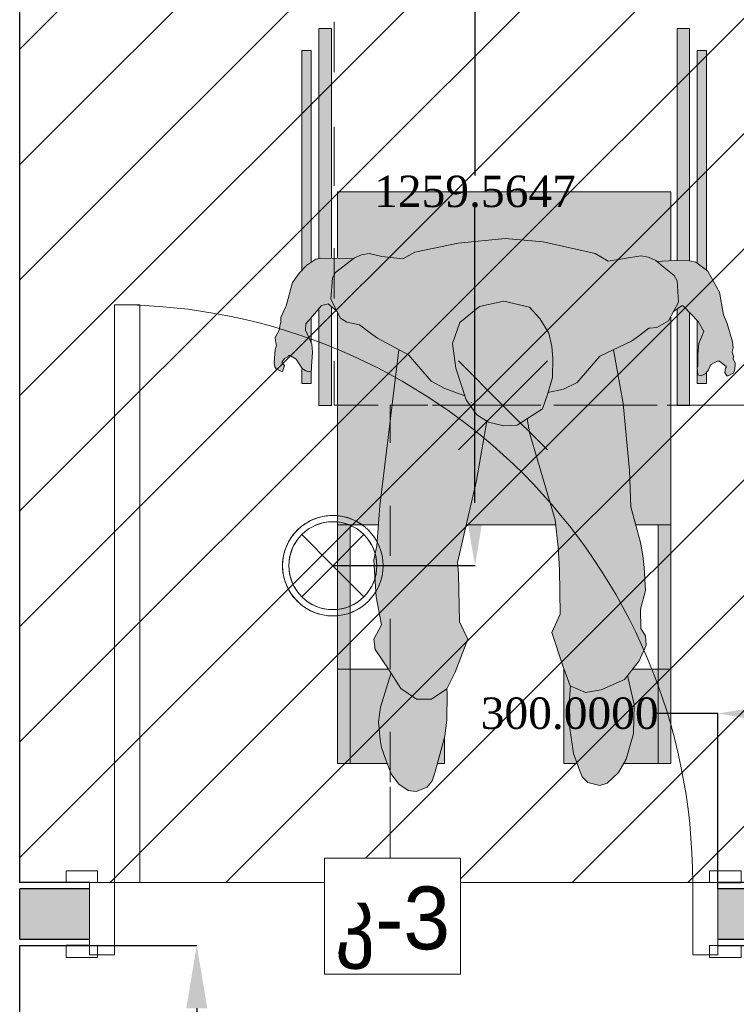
# Model space of a CAD drawing. Header units: inches. Extents: x -78787 to 29484, y -9517 to 23232.
# Tile 101 of 256: x -13233 to -12093, y 6535 to 8102. Entities that reach past the tile are written whole.
import ezdxf

# ---------------------------------------------------------------- set-up
doc = ezdxf.new("R2010")
doc.units = ezdxf.units.IN
doc.header["$MEASUREMENT"] = 0
doc.set_wipeout_variables(frame=1)
for name, color, linetype in [('- განათება', 7, 'Continuous'), ('- საშტეფცელო როზეტები', 7, 'Continuous'), ('New_Structural - Bearing', 7, 'Continuous')]:
    doc.layers.add(name, color=color, linetype=linetype)
for name, color, linetype, lineweight in [('Drawing & Figure_Pen_No__1', 7, 'Continuous', 13), ('New_Annotation - Text_Pen_No__20', 1, 'Continuous', 0), ('New_Archicad Doors_Pen_No__1', 7, 'Continuous', 13), ('New_Drawing & Figure_Pen_No__1', 7, 'Continuous', 13), ('New_Drawing & Figure_Pen_No__20', 1, 'Continuous', 0), ('New_Structural - Bearing_Pen_No__1', 7, 'Continuous', 13)]:
    doc.layers.add(name, color=color, linetype=linetype, lineweight=lineweight)
for name, color, linetype, lineweight, true_color in [('New_Drawing & Figure_Pen_No__115', 7, 'Continuous', 13, 0xff66ff), ('New_Interior - Lamp_Pen_No__77', 7, 'Continuous', 20, 0xffeb28), ('New_Structural - Bearing_Pen_No__5', 7, 'Continuous', 25, 0x40a5ff), ('New_Structural - Bearing_Pen_No__57', 7, 'Continuous', 25, 0xdcd214)]:
    doc.layers.add(name, color=color, linetype=linetype, lineweight=lineweight, true_color=true_color)
doc.styles.add('GENERATED_STYLE_2', font='txt')
doc.styles.get("Standard").update_dxf_attribs({"font": 'arial.ttf'})
doc.dimstyles.get("Standard").update_dxf_attribs({"dimtxt": 0.18, "dimasz": 0.18, "dimexe": 0.18, "dimexo": 0.0625, "dimgap": 0.09, "dimtad": 0, "dimtih": 1, "dimtoh": 1, "dimdec": 4, "dimzin": 0, "dimdsep": 46, "dimtxsty": 'Standard', "dimcen": 0.09, "dimadec": 0, "dimazin": 0, "dimtfac": 1, "dimtdec": 4, "dimtofl": 0, "dimtmove": 0, "dimatfit": 3, "dimfxl": 1, "dimtolj": 1, "dimtzin": 0, "dimarcsym": 0})

# ---------------------------------------------------------------- blocks, each defined once
blk = doc.blocks.new('Wall_40', base_point=(-38673, 26103.2))
at = {"layer": 'New_Structural - Bearing_Pen_No__5', "color": 161, "linetype": 'Continuous', "lineweight": 25, "true_color": 0x40a5ff, "flags": 128}
for points in [[(-38573, 27748.2), (-38573, 30008.2)], [(-38573, 27658.2), (-38573, 27738.2)], [(-38573, 26103.2), (-38573, 27648.2)]]:
    blk.add_lwpolyline(points, dxfattribs=at)
blk = doc.blocks.new('Door_5')
at = {"layer": 'New_Archicad Doors_Pen_No__1', "color": 7, "linetype": 'Continuous', "lineweight": 13}
for p, q in [((420, 0), (420, 920)), ((420, 920), (460, 920)), ((460, 920), (460, 0)), ((-537, 0), (-537, 19)), ((-537, 19), (-487, 19)), ((-487, 19), (-487, 0)), ((487, 19), (537, 19)), ((487, 0), (487, 19)), ((537, 19), (537, 0)), ((-487, 0), (-537, 0)), ((-500, 0), (-537, 0)), ((-500, 0), (-537, 0)), ((-460, 0), (-500, 0)), ((-500, 0), (-500, -115)), ((-500, 0), (-500, -10)), ((-500, 0), (-500, -10)), ((-460, -115), (-460, 0)), ((460, 0), (420, 0)), ((500, 0), (460, 0)), ((460, 0), (460, -115)), ((537, 0), (487, 0)), ((500, -115), (500, 0)), ((500, 0), (500, -10)), ((500, 0), (500, -10)), ((500, 0), (537, 0)), ((500, 0), (537, 0)), ((-500, -10), (-500, -90)), ((-500, -10), (-500, -90)), ((500, -10), (500, -90)), ((500, -10), (500, -90)), ((-500, -90), (-500, -100)), ((-500, -90), (-500, -100)), ((500, -90), (500, -100)), ((500, -90), (500, -100)), ((-537, -119), (-537, -100)), ((-537, -100), (-487, -100)), ((-500, -100), (-537, -100)), ((-500, -100), (-537, -100)), ((-487, -100), (-487, -119)), ((487, -100), (537, -100)), ((487, -119), (487, -100)), ((500, -100), (537, -100)), ((500, -100), (537, -100)), ((537, -100), (537, -119)), ((-487, -119), (-537, -119)), ((-500, -115), (-460, -115)), ((460, -115), (500, -115)), ((537, -119), (487, -119))]:
    blk.add_line(p, q, dxfattribs=at)
blk.add_arc((460, 0), 920, 90, 180, dxfattribs=at)
blk = doc.blocks.new('Wall_48', base_point=(-36573, 27748.2))
at = {"layer": 'New_Structural - Bearing_Pen_No__57', "linetype": 'Continuous', "lineweight": 25, "true_color": 0xdcd214}
for points in [[(-38573, 27738.2), (-38573, 27658.2), (-38462.1, 27658.2), (-38462.1, 27738.2)], [(-36573, 27738.2), (-37462.1, 27738.2), (-37462.1, 27658.2), (-36573, 27658.2)]]:
    blk.add_hatch(color=52, dxfattribs=at).paths.add_polyline_path(points)
at = {"layer": 'New_Structural - Bearing_Pen_No__1', "color": 7, "linetype": 'Continuous', "lineweight": 13}
for p, q in [((-38462.1, 27748.2), (-38462.1, 27738.2)), ((-37462.1, 27748.2), (-37462.1, 27738.2)), ((-38462.1, 27738.2), (-38462.1, 27658.2)), ((-37462.1, 27738.2), (-37462.1, 27658.2)), ((-38462.1, 27658.2), (-38462.1, 27648.2)), ((-37462.1, 27658.2), (-37462.1, 27648.2))]:
    blk.add_line(p, q, dxfattribs=at)
at = {"layer": 'New_Structural - Bearing_Pen_No__1', "color": 7, "linetype": 'Continuous', "lineweight": 13, "flags": 128}
for points in [[(-38573, 27738.2), (-38573, 27658.2)], [(-36573, 27738.2), (-36573, 27658.2)]]:
    blk.add_lwpolyline(points, dxfattribs=at)
at = {"layer": 'New_Structural - Bearing_Pen_No__5', "color": 161, "linetype": 'Continuous', "lineweight": 25, "true_color": 0x40a5ff}
for p, q in [((-38462.1, 27748.2), (-38499.1, 27748.2)), ((-37462.1, 27748.2), (-37425.1, 27748.2)), ((-38462.1, 27738.2), (-38573, 27738.2)), ((-36573, 27738.2), (-37462.1, 27738.2)), ((-38573, 27658.2), (-38462.1, 27658.2)), ((-38462.1, 27648.2), (-38499.1, 27648.2)), ((-37462.1, 27658.2), (-36573, 27658.2)), ((-37462.1, 27648.2), (-37425.1, 27648.2))]:
    blk.add_line(p, q, dxfattribs=at)
at = {"layer": 'New_Structural - Bearing_Pen_No__5', "color": 161, "linetype": 'Continuous', "lineweight": 25, "true_color": 0x40a5ff, "flags": 128}
for points in [[(-38462.1, 27748.2), (-38573, 27748.2)], [(-36573, 27748.2), (-37462.1, 27748.2)], [(-38573, 27648.2), (-38462.1, 27648.2)], [(-37462.1, 27648.2), (-36573, 27648.2)]]:
    blk.add_lwpolyline(points, dxfattribs=at)
at = {"layer": 'New_Archicad Doors_Pen_No__1', "color": 7, "linetype": 'Continuous', "lineweight": 13, "xscale": -1, "zscale": 1000}
blk.add_blockref('Door_5', (-37962.1, 27748.2), dxfattribs=at)
blk = doc.blocks.new('Recessed Spot')
at = {"layer": 'New_Interior - Lamp_Pen_No__77', "color": 2, "linetype": 'Continuous', "lineweight": 20, "true_color": 0xffeb28}
for q in [(-49.5, 49.5), (49.5, 49.5), (-49.5, -49.5), (49.5, -49.5)]:
    blk.add_line((0, 0), q, dxfattribs=at)
at = {"layer": 'New_Interior - Lamp_Pen_No__77', "color": 2, "linetype": 'Continuous', "lineweight": 20, "true_color": 0xffeb28, "flags": 128}
blk.add_lwpolyline([(80, 0, 1), (-80, 0, 1)], format="xyb", close=True, dxfattribs=at)
at = {"layer": 'New_Interior - Lamp_Pen_No__77', "color": 2, "linetype": 'Continuous', "lineweight": 20, "true_color": 0xffeb28}
blk.add_circle((0, 0), 70, dxfattribs=at)
blk = doc.blocks.new('*D568')
at = {"layer": '- განათება', "color": 0, "lineweight": -2, "transparency": 16777216}
for p, q in [((-12734.9, 8492.7), (-12508.6, 8492.7)), ((-12508.8, 8392.7), (-12508.8, 7854.2)), ((-12508.8, 7333.2), (-12508.8, 7802.8)), ((-12734.9, 7233.2), (-12508.6, 7233.2))]:
    blk.add_line(p, q, dxfattribs=at)
at = {"layer": '- განათება', "color": 0, "transparency": 16777216}
for points in [[(-12525.5, 8392.7), (-12492.1, 8392.7), (-12508.8, 8492.7)], [(-12525.5, 7333.2), (-12492.1, 7333.2), (-12508.8, 7233.2)]]:
    blk.add_solid(points, dxfattribs=at)
at = {"layer": 'Defpoints', "color": 0, "transparency": 16777216}
for p in [(-12735, 8492.7), (-12508.8, 8492.7), (-12735, 7233.2)]:
    blk.add_point(p, dxfattribs=at)
at = {"layer": '- განათება', "color": 0, "transparency": 16777216, "insert": (-12508.8, 7828.5), "char_height": 50, "attachment_point": 5}
blk.add_mtext('\\A1;{\\fSylfaen|b0|i0|c0|p18;1259.5647}', dxfattribs=at)
blk = doc.blocks.new('*D576')
at = {"layer": '- განათება', "color": 0, "lineweight": -2, "transparency": 16777216}
for p, q in [((-13159.3, 6628.6), (-12951.3, 6628.6)), ((-12951.5, 6528.6), (-12951.5, 6316.5)), ((-12951.5, 5997.5), (-12951.5, 6265.2)), ((-12735, 5897.5), (-12951.7, 5897.5))]:
    blk.add_line(p, q, dxfattribs=at)
at = {"layer": '- განათება', "color": 0, "transparency": 16777216}
for points in [[(-12968.2, 6528.6), (-12934.8, 6528.6), (-12951.5, 6628.6)], [(-12968.2, 5997.5), (-12934.8, 5997.5), (-12951.5, 5897.5)]]:
    blk.add_solid(points, dxfattribs=at)
at = {"layer": 'Defpoints', "color": 0, "transparency": 16777216}
for p in [(-13159.4, 6628.6), (-12951.5, 6628.6), (-12735, 5897.5)]:
    blk.add_point(p, dxfattribs=at)
at = {"layer": '- განათება', "color": 0, "transparency": 16777216, "insert": (-12951.5, 6290.9), "char_height": 50, "attachment_point": 5}
blk.add_mtext('\\A1;{\\fSylfaen|b0|i0|c0|p18;731.0751}', dxfattribs=at)
blk = doc.blocks.new('*D1252')
at = {"layer": '- საშტეფცელო როზეტები', "color": 0, "lineweight": -2, "transparency": 16777216}
for p, q in [((-12122.4, 6997.8), (-12224.7, 6997.8)), ((-12122.4, 6718.7), (-12122.4, 6997.9)), ((-11922.4, 6997.8), (-12022.4, 6997.8)), ((-11822.4, 6741.6), (-11822.4, 6997.9))]:
    blk.add_line(p, q, dxfattribs=at)
at = {"layer": '- საშტეფცელო როზეტები', "color": 0, "transparency": 16777216}
for points in [[(-12022.4, 7014.4), (-12022.4, 6981.1), (-12122.4, 6997.8)], [(-11922.4, 7014.4), (-11922.4, 6981.1), (-11822.4, 6997.8)]]:
    blk.add_solid(points, dxfattribs=at)
at = {"layer": 'Defpoints', "color": 0, "transparency": 16777216}
for p in [(-11822.4, 6997.8), (-11822.4, 6741.6), (-12122.4, 6718.6)]:
    blk.add_point(p, dxfattribs=at)
at = {"layer": '- საშტეფცელო როზეტები', "color": 0, "transparency": 16777216, "insert": (-12358.1, 6997.8), "char_height": 50, "attachment_point": 5}
blk.add_mtext('\\A1;{\\fSylfaen|b0|i0|c0|p18;300.0000}', dxfattribs=at)
blk = doc.blocks.new('AVARIULI GANATEBA')
at = {"layer": '- განათება', "color": 3, "linetype": 'Continuous', "lineweight": 20}
for q in [(-49.5, 49.5), (49.5, 49.5), (-49.5, -49.5), (49.5, -49.5)]:
    blk.add_line((0, 0), q, dxfattribs=at)
for major_axis, start_param, end_param in [((56.6, 56.6), 0.785398, 3.926991), ((56.6, 56.6), 3.926991, 7.068583), ((-49.5, 49.5), 2.356194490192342, 8.639379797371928)]:
    blk.add_ellipse((0, 0), major_axis=major_axis, ratio=1, start_param=start_param, end_param=end_param, dxfattribs=at)

msp = doc.modelspace()

# ---------------------------------------------------------------- hatches: boundary and pattern name
at = {"layer": 'Drawing & Figure_Pen_No__1', "linetype": 'Continuous', "lineweight": 0, "true_color": 0xffffff}
for points in [[(-12757.29885, 7488.31364), (-12737.29882, 7488.31364), (-12737.29882, 8088.31456), (-12757.29885, 8088.31456)], [(-12187.29798, 7488.31364), (-12167.29795, 7488.31364), (-12167.29795, 8088.31456), (-12187.29798, 8088.31456)], [(-12784.29889, 8053.31451), (-12784.29889, 7523.3137), (-12769.29887, 7523.3137), (-12769.29887, 8053.31451)], [(-12155.29793, 8053.31451), (-12155.29793, 7523.3137), (-12140.29791, 7523.3137), (-12140.29791, 8053.31451)], [(-12727.29881, 7828.31416), (-12727.29881, 7298.31335), (-12197.298, 7298.31335), (-12197.298, 7828.31416)], [(-12826.81896, 7577.21378), (-12828.52896, 7556.81375), (-12827.37896, 7549.91374), (-12825.25896, 7546.71373), (-12817.56895, 7542.61372), (-12815.12894, 7542.31372), (-12811.72894, 7551.61374), (-12815.92894, 7556.61375), (-12815.58894, 7557.41375), (-12811.92894, 7563.01376), (-12806.79893, 7565.71376), (-12805.62893, 7567.61376), (-12803.26892, 7567.81376), (-12793.12891, 7562.11375), (-12783.52889, 7546.91373), (-12778.01888, 7543.51373), (-12773.49888, 7541.71372), (-12769.72887, 7543.01373), (-12768.90887, 7544.81373), (-12768.67887, 7550.21374), (-12767.42887, 7572.81377), (-12768.49887, 7586.01379), (-12778.41889, 7607.81382), (-12777.89888, 7618.21384), (-12764.22886, 7633.91386), (-12752.76885, 7647.31388), (-12742.46883, 7649.91389), (-12728.11881, 7638.01387), (-12722.6288, 7627.41385), (-12712.64879, 7621.01384), (-12692.70875, 7616.51384), (-12675.20873, 7603.31382), (-12664.15871, 7595.11381), (-12629.80866, 7576.91378), (-12639.06867, 7502.91366), (-12644.04868, 7459.2136), (-12660.0087, 7328.3134), (-12665.03871, 7265.0133), (-12669.81872, 7242.41327), (-12669.32872, 7233.11325), (-12666.22871, 7183.71318), (-12657.4187, 7138.81311), (-12669.86872, 7116.31307), (-12667.87872, 7099.80305), (-12645.56868, 7066.803), (-12642.51868, 7061.98299), (-12642.66868, 7060.81299), (-12658.9687, 7008.06291), (-12662.20871, 6984.80287), (-12659.7887, 6956.53283), (-12657.2987, 6943.77281), (-12650.44869, 6923.89278), (-12641.90868, 6901.71275), (-12630.09866, 6885.62272), (-12614.95864, 6875.0327), (-12602.50862, 6873.5927), (-12584.63859, 6880.46271), (-12577.10858, 6890.84273), (-12572.57857, 6903.27275), (-12556.57855, 6961.71284), (-12553.72854, 6987.51288), (-12553.08854, 7029.88294), (-12553.39854, 7037.05295), (-12540.23852, 7063.52299), (-12520.17849, 7116.31307), (-12533.50851, 7143.71312), (-12535.12851, 7220.51323), (-12536.67852, 7238.21326), (-12506.34847, 7368.71346), (-12489.68844, 7463.2136), (-12487.50844, 7461.8136), (-12462.8484, 7455.81359), (-12441.69837, 7456.81359), (-12426.00835, 7467.01361), (-12421.76834, 7443.01357), (-12381.38828, 7305.91336), (-12376.61827, 7262.5133), (-12374.28827, 7227.11324), (-12373.29827, 7155.81313), (-12386.27829, 7126.81309), (-12369.29826, 7075.30301), (-12357.14824, 7042.10296), (-12356.54824, 7041.84296), (-12358.61824, 7021.03293), (-12357.65824, 6974.49286), (-12351.76823, 6934.3528), (-12341.29822, 6905.07275), (-12338.39821, 6897.04274), (-12329.2982, 6887.81272), (-12310.28817, 6883.44272), (-12298.46815, 6887.03272), (-12280.45812, 6904.18275), (-12268.84811, 6923.86278), (-12267.1581, 6928.94279), (-12256.77809, 6965.78284), (-12255.47809, 7012.31291), (-12265.0781, 7053.37298), (-12265.7281, 7058.61299), (-12247.28807, 7081.83302), (-12236.44806, 7106.71306), (-12237.18806, 7121.71308), (-12245.10807, 7133.4131), (-12245.26807, 7164.01315), (-12237.19806, 7193.61319), (-12239.77806, 7230.41325), (-12241.74807, 7249.21328), (-12245.66807, 7270.01331), (-12260.92809, 7327.0134), (-12262.8681, 7384.51348), (-12273.04811, 7491.11365), (-12288.53814, 7576.61378), (-12259.94809, 7590.3138), (-12248.53808, 7598.31381), (-12232.30805, 7611.21383), (-12230.30805, 7611.11383), (-12219.55803, 7612.21383), (-12200.898, 7622.81385), (-12192.90799, 7637.61387), (-12179.35797, 7647.11388), (-12177.23797, 7646.11388), (-12153.67793, 7622.11385), (-12144.38792, 7605.91382), (-12144.37792, 7605.81382), (-12152.51793, 7586.81379), (-12154.20793, 7569.61377), (-12154.03793, 7552.71374), (-12153.93793, 7550.71374), (-12155.30793, 7548.91373), (-12154.12793, 7537.21372), (-12148.98792, 7535.61371), (-12142.57791, 7538.51372), (-12137.78791, 7543.71373), (-12133.6379, 7553.61374), (-12122.92788, 7558.81375), (-12119.49788, 7558.81375), (-12119.46788, 7558.71375), (-12113.64787, 7554.01374), (-12109.14786, 7550.21374), (-12109.26786, 7549.41374), (-12108.96786, 7548.81373), (-12110.06786, 7547.71373), (-12111.35787, 7540.81372), (-12107.86786, 7535.31371), (-12105.88786, 7535.61371), (-12098.11785, 7539.71372), (-12095.62784, 7543.41373), (-12094.92784, 7552.41374), (-12094.72784, 7556.01375), (-12097.74785, 7561.81375), (-12097.54785, 7566.41376), (-12099.65785, 7573.21377), (-12099.54785, 7573.31377), (-12097.79785, 7580.01378), (-12098.86785, 7589.7138), (-12107.55786, 7618.91384), (-12113.56787, 7632.71386), (-12119.43788, 7668.31392), (-12129.01789, 7685.61394), (-12138.39791, 7702.01397), (-12157.36794, 7716.41399), (-12167.23795, 7718.51399), (-12191.69799, 7718.81399), (-12219.51803, 7717.61399), (-12221.08803, 7718.91399), (-12232.61805, 7724.214), (-12244.61807, 7726.31401), (-12296.91815, 7717.81399), (-12317.30818, 7729.91401), (-12400.48831, 7748.61404), (-12460.4984, 7754.11405), (-12535.29851, 7746.71404), (-12604.35862, 7732.21401), (-12623.50865, 7721.414), (-12657.0887, 7725.514), (-12677.15873, 7730.21401), (-12689.19875, 7728.21401), (-12700.74877, 7723.114), (-12702.50877, 7721.714), (-12712.31878, 7722.114), (-12754.18885, 7722.414), (-12761.94886, 7721.214), (-12776.61888, 7711.31398), (-12788.3789, 7698.61396), (-12798.99892, 7684.11394), (-12809.33893, 7647.01388), (-12810.53893, 7644.71388), (-12817.47895, 7628.11386), (-12817.76895, 7620.51384), (-12818.75895, 7617.21384), (-12820.32895, 7608.31383), (-12826.72896, 7596.61381), (-12825.78896, 7587.91379), (-12824.47896, 7584.41379)], [(-12727.29881, 7068.333), (-12707.29878, 7068.333), (-12707.29878, 7298.31335), (-12727.29881, 7298.31335)], [(-12217.29803, 7298.31335), (-12217.29803, 7068.333), (-12197.298, 7068.333), (-12197.298, 7298.31335)], [(-12557.29855, 6918.33277), (-12557.29855, 7068.333), (-12727.29881, 7068.333), (-12727.29881, 6918.33277)], [(-12197.298, 6918.33277), (-12197.298, 7068.333), (-12367.29826, 7068.333), (-12367.29826, 6918.33277)]]:
    msp.add_hatch(color=7, dxfattribs=at).paths.add_polyline_path(points)

# ---------------------------------------------------------------- linework, layer by layer
at = {"layer": 'New_Drawing & Figure_Pen_No__1', "color": 7, "linetype": 'Continuous', "lineweight": 13}
msp.add_lwpolyline([(-11233.26504, 8988.61593), (-13233.26809, 8988.61593), (-13233.26809, 6728.61248), (-11233.26504, 6728.61248)], close=True, dxfattribs=at)
for points in [[(-12733.07882, 8018.61445), (-12733.07882, 8098.61457)], [(-12733.07882, 7838.61418), (-12733.07882, 7918.6143)], [(-12733.07882, 7658.6139), (-12733.07882, 7738.61402)], [(-12733.07882, 7488.61364), (-12733.07882, 7558.61375)], [(-12663.07871, 7488.61364), (-12733.07882, 7488.61364)], [(-12643.99868, 7428.61355), (-12643.99868, 7488.61364)], [(-12643.99868, 7488.61364), (-12583.99859, 7488.61364)], [(-12483.07843, 7488.61364), (-12563.07856, 7488.61364)], [(-12483.99844, 7488.61364), (-12403.99831, 7488.61364)], [(-12303.07816, 7488.61364), (-12383.07828, 7488.61364)], [(-12303.99816, 7488.61364), (-12223.99804, 7488.61364)], [(-12123.07788, 7488.61364), (-12203.07801, 7488.61364)], [(-12123.99789, 7488.61364), (-12043.99776, 7488.61364)], [(-12643.99868, 7248.61328), (-12643.99868, 7328.6134)], [(-12643.99868, 7068.613), (-12643.99868, 7148.61312)], [(-12643.99868, 6888.61273), (-12643.99868, 6968.61285)], [(-12643.99868, 6728.61248), (-12643.99868, 6788.61257)]]:
    msp.add_lwpolyline(points, dxfattribs=at)
at = {"layer": 'New_Drawing & Figure_Pen_No__115', "color": 211, "linetype": 'Continuous', "lineweight": 13, "true_color": 0xff66ff}
for points in [[(-13060.08932, 8228.61477), (-13233.07958, 8055.61451)], [(-12876.23904, 8228.61477), (-13233.07958, 7871.81423)], [(-12692.38875, 8228.61477), (-13233.07958, 7687.91395)], [(-12508.54847, 8228.61477), (-13233.07958, 7504.11367)], [(-12324.69819, 8228.61477), (-13233.07958, 7320.21339)], [(-12140.84791, 8228.61477), (-13233.07958, 7136.4131)], [(-11956.99763, 8228.61477), (-13233.07958, 6952.53282)], [(-11773.14735, 8228.61477), (-13233.07958, 6768.69254)], [(-12757.29885, 8088.31456), (-12737.29882, 8088.31456)], [(-12757.29885, 7721.914), (-12757.29885, 8088.31456)], [(-12737.29882, 7722.314), (-12737.29882, 8088.31456)], [(-12187.29798, 8088.31456), (-12167.29795, 8088.31456)], [(-12187.29798, 7718.81399), (-12187.29798, 8088.31456)], [(-12167.29795, 7718.51399), (-12167.29795, 8088.31456)], [(-11733.07729, 8084.81455), (-13089.30936, 6728.61248)], [(-12784.29889, 7703.01397), (-12784.29889, 8053.31451)], [(-12784.29889, 8053.31451), (-12769.29887, 8053.31451)], [(-12769.29887, 7716.21399), (-12769.29887, 8053.31451)], [(-12140.29791, 8053.31451), (-12155.29793, 8053.31451)], [(-12155.29793, 7714.91399), (-12155.29793, 8053.31451)], [(-12140.29791, 7703.51397), (-12140.29791, 8053.31451)], [(-11733.07729, 7901.01427), (-12905.45908, 6728.61248)], [(-12727.29881, 7828.31416), (-12197.298, 7828.31416)], [(-12727.29881, 7722.214), (-12727.29881, 7828.31416)], [(-12197.298, 7718.61399), (-12197.298, 7828.31416)], [(-12535.29851, 7746.71404), (-12604.35862, 7732.21401)], [(-12535.29851, 7746.71404), (-12460.4984, 7754.11405)], [(-12460.4984, 7754.11405), (-12400.48831, 7748.61404)], [(-12400.48831, 7748.61404), (-12317.30818, 7729.91401)], [(-12689.19875, 7728.21401), (-12700.74877, 7723.114)], [(-12689.19875, 7728.21401), (-12677.15873, 7730.21401)], [(-12657.0887, 7725.514), (-12677.15873, 7730.21401)], [(-12623.50865, 7721.414), (-12604.35862, 7732.21401)], [(-12317.30818, 7729.91401), (-12296.91815, 7717.81399)], [(-12761.94886, 7721.214), (-12776.61888, 7711.31398)], [(-12761.94886, 7721.214), (-12754.18885, 7722.414)], [(-12754.18885, 7722.414), (-12712.31878, 7722.114)], [(-12730.52881, 7699.81396), (-12702.50877, 7721.714)], [(-11733.07729, 7717.11399), (-12721.6088, 6728.61248)], [(-12712.31878, 7722.114), (-12702.50877, 7721.714)], [(-12702.50877, 7721.714), (-12700.74877, 7723.114)], [(-12623.50865, 7721.414), (-12657.0887, 7725.514)], [(-12244.61807, 7726.31401), (-12296.91815, 7717.81399)], [(-12244.61807, 7726.31401), (-12232.61805, 7724.214)], [(-12221.08803, 7718.91399), (-12232.61805, 7724.214)], [(-12221.08803, 7718.91399), (-12207.69801, 7708.01398)], [(-12191.69799, 7718.81399), (-12219.51803, 7717.61399)], [(-12167.23795, 7718.51399), (-12191.69799, 7718.81399)], [(-12167.23795, 7718.51399), (-12157.36794, 7716.41399)], [(-12138.39791, 7702.01397), (-12157.36794, 7716.41399)], [(-12798.99892, 7684.11394), (-12788.3789, 7698.61396)], [(-12788.3789, 7698.61396), (-12776.61888, 7711.31398)], [(-12730.52881, 7699.81396), (-12735.47882, 7691.11395)], [(-12207.69801, 7708.01398), (-12191.77799, 7695.11396)], [(-12129.01789, 7685.61394), (-12138.39791, 7702.01397)], [(-12809.33893, 7647.01388), (-12798.99892, 7684.11394)], [(-12738.09882, 7657.3139), (-12735.47882, 7691.11395)], [(-12186.98798, 7686.41394), (-12191.77799, 7695.11396)], [(-12186.98798, 7686.41394), (-12184.93798, 7652.41389)], [(-12129.01789, 7685.61394), (-12119.43788, 7668.31392)], [(-12119.43788, 7668.31392), (-12113.47787, 7632.21386)], [(-12742.46883, 7649.91389), (-12752.76885, 7647.31388)], [(-12728.11881, 7638.01387), (-12742.46883, 7649.91389)], [(-12722.6288, 7627.41385), (-12738.09882, 7657.3139)], [(-12499.55846, 7646.21388), (-12462.7384, 7654.4139)], [(-12462.7384, 7654.4139), (-12422.19834, 7644.61388)], [(-12184.93798, 7652.41389), (-12200.898, 7622.81385)], [(-12817.47895, 7628.11386), (-12810.53893, 7644.71388)], [(-12809.33893, 7647.01388), (-12810.53893, 7644.71388)], [(-12777.89888, 7618.21384), (-12764.22886, 7633.91386)], [(-12752.76885, 7647.31388), (-12764.22886, 7633.91386)], [(-12757.29885, 7488.31364), (-12757.29885, 7642.01388)], [(-12737.29882, 7645.61388), (-12737.29882, 7488.31364)], [(-12727.29881, 6918.33277), (-12727.29881, 7635.41387)], [(-12501.69846, 7645.51388), (-12533.05851, 7620.11384)], [(-12499.55846, 7646.21388), (-12501.69846, 7645.51388)], [(-12422.19834, 7644.61388), (-12405.50832, 7626.51385)], [(-12192.90799, 7637.61387), (-12179.35797, 7647.11388)], [(-12187.29798, 7488.31364), (-12187.29798, 7641.51388)], [(-12177.23797, 7646.21388), (-12179.35797, 7647.11388)], [(-12177.23797, 7646.21388), (-12153.67793, 7622.11385)], [(-12167.29795, 7636.01387), (-12167.29795, 7488.31364)], [(-12817.76895, 7620.51384), (-12818.75895, 7617.21384)], [(-12817.47895, 7628.11386), (-12817.76895, 7620.51384)], [(-12777.89888, 7618.21384), (-12778.41889, 7607.81382)], [(-12769.29887, 7628.11386), (-12769.29887, 7587.81379)], [(-12712.64879, 7621.01384), (-12722.6288, 7627.41385)], [(-12692.70875, 7616.51384), (-12712.64879, 7621.01384)], [(-12533.05851, 7620.11384), (-12544.53853, 7586.71379)], [(-12391.37829, 7603.21382), (-12405.50832, 7626.51385)], [(-12219.55803, 7612.21383), (-12200.898, 7622.81385)], [(-12197.298, 6918.33277), (-12197.298, 7628.51386)], [(-12155.29793, 7623.71385), (-12155.29793, 7523.3137)], [(-12153.67793, 7622.11385), (-12144.38792, 7605.91382)], [(-12113.56787, 7632.71386), (-12107.55786, 7618.91384)], [(-12098.86785, 7589.7138), (-12107.55786, 7618.91384)], [(-12826.72896, 7596.61381), (-12820.32895, 7608.31383)], [(-12820.32895, 7608.31383), (-12818.75895, 7617.21384)], [(-12778.41889, 7607.81382), (-12768.49887, 7586.01379)], [(-12692.70875, 7616.51384), (-12675.20873, 7603.31382)], [(-12675.20873, 7603.31382), (-12664.15871, 7595.11381)], [(-12391.37829, 7603.21382), (-12386.24829, 7582.31379)], [(-12248.53808, 7598.31381), (-12232.30805, 7611.21383)], [(-12230.30805, 7611.11383), (-12232.30805, 7611.21383)], [(-12230.30805, 7611.11383), (-12219.55803, 7612.21383)], [(-12144.37792, 7605.81382), (-12152.51793, 7586.81379)], [(-12144.38792, 7605.91382), (-12144.37792, 7605.81382)], [(-12826.72896, 7596.61381), (-12825.78896, 7587.91379)], [(-12824.47896, 7584.41379), (-12825.78896, 7587.91379)], [(-12768.49887, 7586.01379), (-12767.42887, 7572.81377)], [(-12664.15871, 7595.11381), (-12614.76864, 7568.91376)], [(-12544.53853, 7586.71379), (-12539.24852, 7547.61373)], [(-12309.93817, 7566.41376), (-12259.94809, 7590.3138)], [(-12259.94809, 7590.3138), (-12248.53808, 7598.31381)], [(-12152.51793, 7586.81379), (-12154.20793, 7569.61377)], [(-12098.86785, 7589.7138), (-12097.79785, 7580.01378)], [(-12828.52896, 7556.81375), (-12826.81896, 7577.21378)], [(-12824.47896, 7584.41379), (-12826.81896, 7577.21378)], [(-12768.67887, 7550.21374), (-12767.42887, 7572.81377)], [(-12629.80866, 7576.91378), (-12639.06867, 7502.91366)], [(-12384.91828, 7563.31376), (-12386.24829, 7582.31379)], [(-12273.04811, 7491.11365), (-12288.53814, 7576.61378)], [(-12153.78793, 7573.81377), (-12153.78793, 7576.31378)], [(-12099.65785, 7573.21377), (-12099.54785, 7573.31377)], [(-12099.65785, 7573.21377), (-12097.54785, 7566.41376)], [(-12097.79785, 7580.01378), (-12099.54785, 7573.31377)], [(-12828.52896, 7556.81375), (-12827.37896, 7549.91374)], [(-12815.58894, 7557.41375), (-12815.92894, 7556.61375)], [(-12815.92894, 7556.61375), (-12811.72894, 7551.61374)], [(-12811.92894, 7563.01376), (-12815.58894, 7557.41375)], [(-12811.92894, 7563.01376), (-12806.79893, 7565.71376)], [(-12805.62893, 7567.61376), (-12806.79893, 7565.71376)], [(-12805.62893, 7567.61376), (-12803.26892, 7567.81376)], [(-12793.12891, 7562.11375), (-12803.26892, 7567.81376)], [(-12783.52889, 7546.91373), (-12793.12891, 7562.11375)], [(-12578.56858, 7526.6137), (-12614.76864, 7568.91376)], [(-12535.00851, 7559.01375), (-12464.29841, 7488.31364)], [(-12393.5883, 7559.01375), (-12464.29841, 7488.31364)], [(-12384.91828, 7563.31376), (-12385.40829, 7532.81371)], [(-12345.97822, 7524.8137), (-12309.93817, 7566.41376)], [(-12154.20793, 7569.61377), (-12154.03793, 7552.71374)], [(-12122.92788, 7558.81375), (-12133.6379, 7553.61374)], [(-12119.49788, 7558.81375), (-12122.92788, 7558.81375)], [(-12119.46788, 7558.71375), (-12119.49788, 7558.81375)], [(-12119.46788, 7558.71375), (-12113.64787, 7554.01374)], [(-12097.54785, 7566.41376), (-12097.74785, 7561.81375)], [(-12097.74785, 7561.81375), (-12094.72784, 7556.01375)], [(-12094.72784, 7556.01375), (-12094.92784, 7552.41374)], [(-12827.37896, 7549.91374), (-12825.25896, 7546.71373)], [(-12817.56895, 7542.61372), (-12825.25896, 7546.71373)], [(-12817.56895, 7542.61372), (-12815.12894, 7542.31372)], [(-12815.12894, 7542.31372), (-12811.72894, 7551.61374)], [(-12784.29889, 7523.3137), (-12784.29889, 7548.11373)], [(-12783.52889, 7546.91373), (-12778.01888, 7543.51373)], [(-12773.49888, 7541.71372), (-12778.01888, 7543.51373)], [(-12769.72887, 7543.01373), (-12773.49888, 7541.71372)], [(-12769.72887, 7543.01373), (-12768.90887, 7544.81373)], [(-12769.29887, 7523.3137), (-12769.29887, 7543.91373)], [(-12768.90887, 7544.81373), (-12768.67887, 7550.21374)], [(-12522.7985, 7496.91365), (-12539.24852, 7547.61373)], [(-12153.93793, 7550.71374), (-12155.30793, 7548.91373)], [(-12155.30793, 7548.91373), (-12154.12793, 7537.21372)], [(-12153.93793, 7550.71374), (-12154.03793, 7552.71374)], [(-12142.57791, 7538.51372), (-12137.78791, 7543.71373)], [(-12140.29791, 7523.3137), (-12140.29791, 7541.01372)], [(-12137.78791, 7543.71373), (-12133.6379, 7553.61374)], [(-12113.64787, 7554.01374), (-12109.14786, 7550.21374)], [(-12110.06786, 7547.71373), (-12111.35787, 7540.81372)], [(-12111.35787, 7540.81372), (-12107.86786, 7535.31371)], [(-12108.96786, 7548.81373), (-12110.06786, 7547.71373)], [(-12109.26786, 7549.41374), (-12109.14786, 7550.21374)], [(-12109.26786, 7549.41374), (-12108.96786, 7548.81373)], [(-12098.11785, 7539.71372), (-12105.88786, 7535.61371)], [(-12098.11785, 7539.71372), (-12095.62784, 7543.41373)], [(-12095.62784, 7543.41373), (-12094.92784, 7552.41374)], [(-12784.29889, 7523.3137), (-12769.29887, 7523.3137)], [(-12556.94855, 7515.41368), (-12578.56858, 7526.6137)], [(-11733.07729, 7533.31371), (-12537.75852, 6728.61248)], [(-12393.5883, 7505.81367), (-12385.40829, 7532.81371)], [(-12345.97822, 7524.8137), (-12367.90826, 7514.01368)], [(-12155.29793, 7523.3137), (-12140.29791, 7523.3137)], [(-12148.98792, 7535.61371), (-12154.12793, 7537.21372)], [(-12142.57791, 7538.51372), (-12148.98792, 7535.61371)], [(-12107.86786, 7535.31371), (-12105.88786, 7535.61371)], [(-12524.9885, 7503.71367), (-12556.94855, 7515.41368)], [(-12367.90826, 7514.01368), (-12392.6783, 7508.81367)], [(-12644.04868, 7459.2136), (-12639.06867, 7502.91366)], [(-12522.7985, 7496.91365), (-12505.74847, 7473.51362)], [(-12514.52848, 7492.21365), (-12514.86848, 7493.11365)], [(-12401.39831, 7483.01363), (-12393.5883, 7505.81367)], [(-12737.29882, 7488.31364), (-12757.29885, 7488.31364)], [(-12464.29841, 7488.31364), (-12535.00851, 7417.61353)], [(-12464.29841, 7488.31364), (-12393.5883, 7417.61353)], [(-12401.39831, 7483.01363), (-12441.69837, 7456.81359)], [(-12262.8681, 7384.51348), (-12273.04811, 7491.11365)], [(-12167.29795, 7488.31364), (-12187.29798, 7488.31364)], [(-12506.34847, 7368.71346), (-12489.68844, 7463.2136)], [(-12505.74847, 7473.51362), (-12487.50844, 7461.8136)], [(-12462.8484, 7455.81359), (-12487.50844, 7461.8136)], [(-12421.76834, 7443.01357), (-12426.00835, 7467.01361)], [(-12660.0087, 7328.3134), (-12644.04868, 7459.2136)], [(-12462.8484, 7455.81359), (-12441.69837, 7456.81359)], [(-12455.72839, 7456.11359), (-12456.16839, 7455.51359)], [(-12381.38828, 7305.91336), (-12421.76834, 7443.01357)], [(-12262.8681, 7384.51348), (-12260.92809, 7327.0134)], [(-12536.67852, 7238.21326), (-12506.34847, 7368.71346)], [(-11733.07729, 7349.41343), (-12353.91824, 6728.61248)], [(-12660.0087, 7328.3134), (-12665.03871, 7265.0133)], [(-12245.66807, 7270.01331), (-12260.92809, 7327.0134)], [(-12381.38828, 7305.91336), (-12376.61827, 7262.5133)], [(-12727.29881, 7298.31335), (-12662.38871, 7298.31335)], [(-12707.29878, 6918.33277), (-12707.29878, 7298.31335)], [(-12380.54828, 7298.31335), (-12522.70849, 7298.31335)], [(-12197.298, 7298.31335), (-12253.25808, 7298.31335)], [(-12217.29803, 6918.33277), (-12217.29803, 7298.31335)], [(-12665.03871, 7265.0133), (-12669.81872, 7242.41327)], [(-12376.61827, 7262.5133), (-12374.28827, 7227.11324)], [(-12241.74807, 7249.21328), (-12245.66807, 7270.01331)], [(-12669.32872, 7233.11325), (-12669.81872, 7242.41327)], [(-12239.77806, 7230.41325), (-12241.74807, 7249.21328)], [(-12666.22871, 7183.71318), (-12669.32872, 7233.11325)], [(-12536.67852, 7238.21326), (-12535.12851, 7220.51323)], [(-12374.28827, 7227.11324), (-12373.29827, 7155.81313)], [(-12239.77806, 7230.41325), (-12237.19806, 7193.61319)], [(-12533.50851, 7143.71312), (-12535.12851, 7220.51323)], [(-12657.4187, 7138.81311), (-12666.22871, 7183.71318)], [(-12245.26807, 7164.01315), (-12237.19806, 7193.61319)], [(-12245.26807, 7164.01315), (-12245.10807, 7133.4131)], [(-11733.07729, 7165.61315), (-12170.06796, 6728.61248)], [(-12386.27829, 7126.81309), (-12373.29827, 7155.81313)], [(-12669.86872, 7116.31307), (-12657.4187, 7138.81311)], [(-12520.17849, 7116.31307), (-12533.50851, 7143.71312)], [(-12237.18806, 7121.71308), (-12245.10807, 7133.4131)], [(-12669.86872, 7116.31307), (-12667.87872, 7099.80305)], [(-12520.17849, 7116.31307), (-12540.23852, 7063.52299)], [(-12386.27829, 7126.81309), (-12369.29826, 7075.30301)], [(-12237.18806, 7121.71308), (-12236.44806, 7106.71306)], [(-12236.44806, 7106.71306), (-12247.28807, 7081.83302)], [(-12667.87872, 7099.80305), (-12645.56868, 7066.803)], [(-12369.29826, 7075.30301), (-12357.14824, 7042.10296)], [(-12271.11811, 7051.83298), (-12247.28807, 7081.83302)], [(-12727.29881, 7068.333), (-12647.27869, 7068.333)], [(-12642.66868, 7060.81299), (-12658.9687, 7008.06291)], [(-12645.56868, 7066.803), (-12626.98865, 7037.42295)], [(-12642.65868, 7060.88299), (-12642.67868, 7060.76299)], [(-12642.66868, 7060.81299), (-12642.51868, 7061.98299)], [(-12553.49854, 7036.85295), (-12540.23852, 7063.52299)], [(-12367.29826, 6918.33277), (-12367.29826, 7068.333)], [(-12367.29826, 7068.333), (-12366.74826, 7068.333)], [(-12265.7281, 7058.61299), (-12265.0781, 7053.37298)], [(-12255.47809, 7012.31291), (-12265.0781, 7053.37298)], [(-12258.00809, 7068.333), (-12197.298, 7068.333)], [(-12626.98865, 7037.42295), (-12601.95862, 7020.76293)], [(-12356.54824, 7041.84296), (-12358.61824, 7021.03293)], [(-12357.14824, 7042.10296), (-12332.6782, 7031.28294)], [(-12271.11811, 7051.83298), (-12307.96817, 7035.48295)], [(-12553.49854, 7036.85295), (-12578.01858, 7020.43293)], [(-12553.08854, 7029.88294), (-12553.72854, 6987.51288)], [(-12553.39854, 7037.05295), (-12553.08854, 7029.88294)], [(-12332.6782, 7031.28294), (-12307.96817, 7035.48295)], [(-12662.20871, 6984.80287), (-12658.9687, 7008.06291)], [(-12578.01858, 7020.43293), (-12601.95862, 7020.76293)], [(-12358.61824, 7021.03293), (-12357.65824, 6974.49286)], [(-12255.47809, 7012.31291), (-12256.77809, 6965.78284)], [(-12659.7887, 6956.53283), (-12662.20871, 6984.80287)], [(-12556.57855, 6961.71284), (-12553.72854, 6987.51288)], [(-12556.57855, 6961.71284), (-12572.57857, 6903.26275)], [(-12557.29855, 6918.33277), (-12557.29855, 6959.08283)], [(-12351.76823, 6934.3528), (-12357.65824, 6974.49286)], [(-12267.1581, 6928.94279), (-12256.77809, 6965.78284)], [(-12659.7887, 6956.53283), (-12657.2987, 6943.77281)], [(-12650.44869, 6923.89278), (-12657.2987, 6943.77281)], [(-12341.29822, 6905.07275), (-12351.76823, 6934.3528)], [(-12268.84811, 6923.86278), (-12267.1581, 6928.94279)], [(-12727.29881, 6918.33277), (-12648.68869, 6918.33277)], [(-12641.90868, 6901.71275), (-12650.44869, 6923.89278)], [(-12557.29855, 6918.33277), (-12568.45856, 6918.33277)], [(-12346.03822, 6918.33277), (-12367.29826, 6918.33277)], [(-12268.84811, 6923.86278), (-12280.45812, 6904.18275)], [(-12272.10811, 6918.33277), (-12197.298, 6918.33277)], [(-12268.47811, 6924.99278), (-12268.53811, 6924.84278)], [(-12630.09866, 6885.62272), (-12641.90868, 6901.71275)], [(-12572.57857, 6903.26275), (-12577.10858, 6890.84273)], [(-12338.39821, 6897.04274), (-12341.29822, 6905.07275)], [(-12329.2982, 6887.81272), (-12338.39821, 6897.04274)], [(-12280.45812, 6904.18275), (-12298.46815, 6887.03272)], [(-12630.09866, 6885.62272), (-12614.95864, 6875.0327)], [(-12577.10858, 6890.84273), (-12584.63859, 6880.46271)], [(-12310.28817, 6883.44272), (-12329.2982, 6887.81272)], [(-12298.46815, 6887.03272), (-12310.28817, 6883.44272)], [(-12614.95864, 6875.0327), (-12602.50862, 6873.5927)], [(-12584.63859, 6880.46271), (-12602.50862, 6873.5927)]]:
    msp.add_lwpolyline(points, dxfattribs=at)
at = {"layer": 'New_Drawing & Figure_Pen_No__20', "color": 1, "linetype": 'Continuous', "lineweight": 0}
for points in [[(-12733.07882, 7837.81418), (-12733.07882, 7931.51432)], [(-12482.78843, 7488.61364), (-12576.53858, 7488.61364)], [(-12218.63803, 7488.61364), (-12312.38817, 7488.61364)], [(-12643.99868, 6787.43257), (-12643.99868, 6881.18271)]]:
    msp.add_lwpolyline(points, dxfattribs=at)

# ---------------------------------------------------------------- block references
at = {"layer": '- განათება', "color": 1}
msp.add_blockref('AVARIULI GANATEBA', (-12734.96426, 7233.1552), dxfattribs=at)
at = {"layer": '- განათება', "color": 3, "linetype": 'Continuous', "lineweight": 20, "zscale": 1000}
msp.add_blockref('Recessed Spot', (-12734.96426, 7233.1552), dxfattribs=at)
at = {"layer": 'New_Structural - Bearing', "color": 7, "lineweight": 35}
for name, p in [('Wall_40', (-13333.26809, 5083.56462)), ('Wall_48', (-11233.26504, 6728.61248))]:
    msp.add_blockref(name, p, dxfattribs=at)

# ---------------------------------------------------------------- dimensions: what is measured, and where the dimension line sits
at = {"layer": '- განათება', "color": 1}
dim = msp.add_linear_dim(base=(-12508.81636, 8492.71986), p1=(-12734.96426, 7233.1552), p2=(-12734.96426, 8492.71986), angle=90, text='{\\fSylfaen|b0|i0|c0|p18;<>}', dimstyle='Standard', override={"dimtxt": 50, "dimasz": 100}, dxfattribs=at)
dim.commit()
dim.dimension.update_dxf_attribs({"geometry": '*D568', "text_midpoint": (-12508.81636, 7828.50032), "dimtype": 160})
at = {"layer": '- საშტეფცელო როზეტები', "color": 1}
dim = msp.add_linear_dim(base=(-11822.36803, 6997.76289), p1=(-12122.36803, 6718.61248), p2=(-11822.36803, 6741.58363), text='{\\fSylfaen|b0|i0|c0|p18;<>}', dimstyle='Standard', override={"dimtxt": 50, "dimasz": 100}, dxfattribs=at)
dim.commit()
dim.dimension.update_dxf_attribs({"geometry": '*D1252', "text_midpoint": (-12358.13824, 6997.76289), "dimtype": 160})

# ---------------------------------------------------------------- next in the draw order: wipeouts: each hides what was drawn before it
at = {"color": 1, "linetype": 'Continuous', "lineweight": 0, "ltscale": 235058.127124}
msp.add_wipeout([(-12748.23811, 6582.96076), (-12531.80073, 6582.96076), (-12531.80073, 6767.81028), (-12748.23811, 6767.81028)], dxfattribs=at).dxf.layer = 'New_Annotation - Text_Pen_No__20'

# ---------------------------------------------------------------- next in the draw order: linework, layer by layer
at = {"layer": 'New_Annotation - Text_Pen_No__20', "color": 1, "linetype": 'Continuous', "lineweight": 0, "flags": 128}
msp.add_lwpolyline([(-12748.23811, 6582.96076), (-12531.80073, 6582.96076), (-12531.80073, 6767.81028), (-12748.23811, 6767.81028), (-12748.23811, 6582.96076)], close=True, dxfattribs=at)

# ---------------------------------------------------------------- next in the draw order: texts
at = {"layer": 'New_Annotation - Text_Pen_No__20', "color": 1, "linetype": 'Continuous', "lineweight": 0, "insert": (-12640.01942, 6722.45271), "char_height": 100, "attachment_point": 2, "style": 'GENERATED_STYLE_2'}
msp.add_mtext('\\A1;{\\pqc;\\fBOG 2018|b0|i0|c0|p0;\\W1.000000;კ-\\fBOG 2018|b0|i0|c0|p0;\\W1.000000;3}', dxfattribs=at)

# ---------------------------------------------------------------- next in the draw order: dimensions: what is measured, and where the dimension line sits
at = {"layer": '- განათება', "color": 1}
dim = msp.add_linear_dim(base=(-12951.5, 6628.61248), p1=(-12734.96426, 5897.53736), p2=(-13159.36803, 6628.61248), angle=90, text='{\\fSylfaen|b0|i0|c0|p18;<>}', dimstyle='Standard', override={"dimtxt": 50, "dimasz": 100}, dxfattribs=at)
dim.commit()
dim.dimension.update_dxf_attribs({"geometry": '*D576', "text_midpoint": (-12951.5, 6290.88617), "dimtype": 160})

doc.saveas('drawing.dxf')
